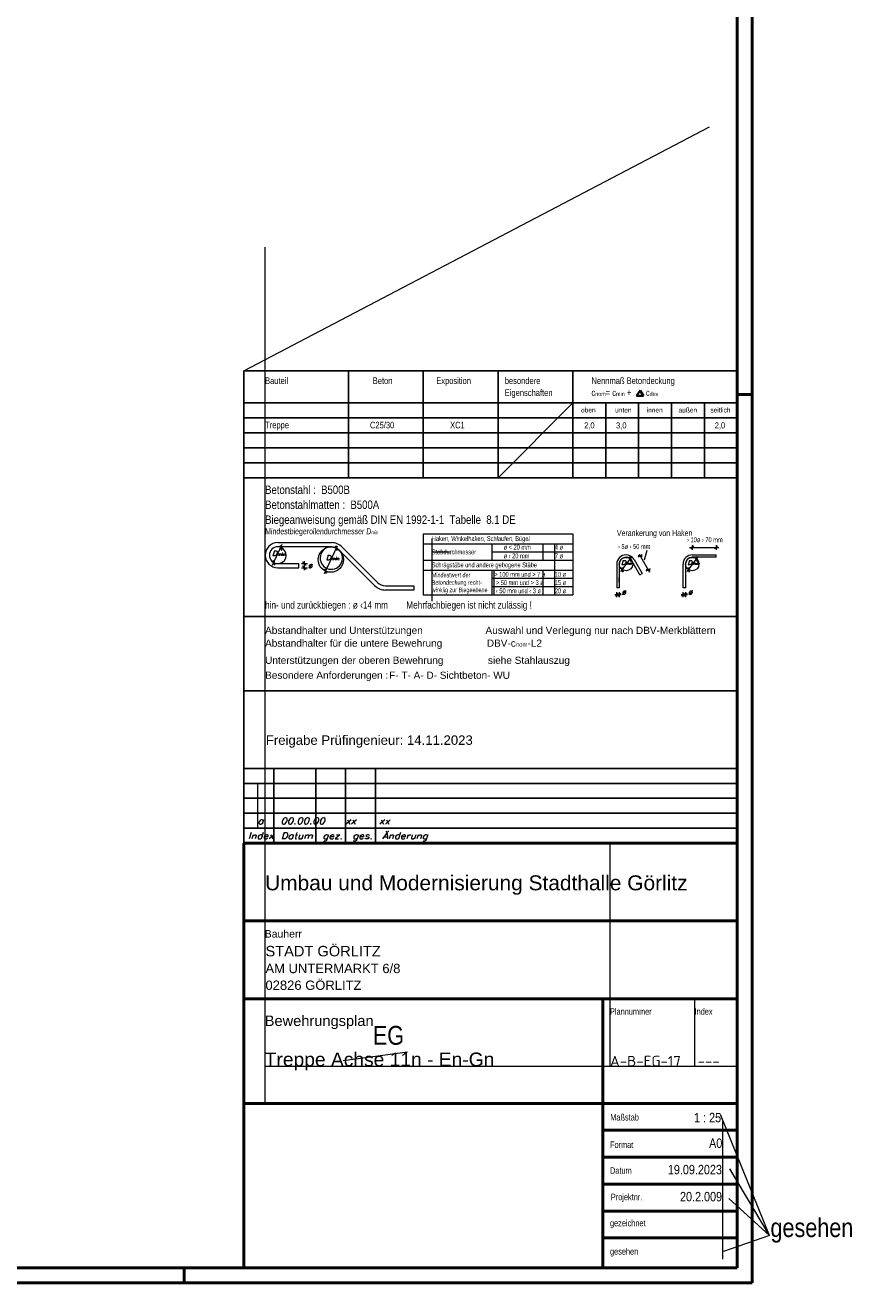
# Model space of a CAD drawing. Header units: millimetres. Extents: x 0 to 30.7, y 0 to 21.
# Tile 14 of 16: x 23.6 to 30.7, y 0 to 10.5. Entities that reach past the tile are written whole.
import ezdxf
from ezdxf.enums import TextEntityAlignment as Align

# ---------------------------------------------------------------- set-up
doc = ezdxf.new("R2010")
doc.units = ezdxf.units.MM
doc.styles.add('Arial', font='arial.ttf')
doc.styles.add('Arial Narrow', font='ARIALN.TTF')
doc.styles.add('isocp', font='isocp', dxfattribs={"width": 1.1})
doc.styles.add('Italic', font='Italic', dxfattribs={"width": 1.15})
doc.styles.add('msoutlook', font='msoutlook', dxfattribs={"width": 0.7, "oblique": 1.570796})

msp = doc.modelspace()

# ---------------------------------------------------------------- linework, layer by layer
at = {"color": 4, "linetype": 'Continuous', "lineweight": 50}
for p, q in [((29.725, 0), (29.725, 21.025)), ((29.6, 0.125), (29.6, 20.9)), ((29.725, 7.425), (29.6, 7.425)), ((25.475, 0.125), (25.475, 3.675)), ((25.475, 3.675), (29.6, 3.675)), ((29.6, 3.675), (29.6, 0.875)), ((25.475, 3.025), (29.6, 3.025)), ((29.6, 2.5), (29.6, 2.375)), ((29.6, 2.375), (25.475, 2.375)), ((28.475, 2.375), (28.475, 0.125)), ((25.475, 1.5), (29.6, 1.5)), ((29.6, 1.275), (28.475, 1.275)), ((29.6, 1.05), (28.475, 1.05)), ((29.6, 0.875), (29.6, 0.125)), ((29.6, 0.825), (28.475, 0.825)), ((29.6, 0.6), (28.475, 0.6)), ((29.6, 0.375), (28.475, 0.375)), ((0.5, 0.125), (29.6, 0.125)), ((24.975, 0), (24.975, 0.125)), ((29.6, 0.125), (25.475, 0.125)), ((0, 0), (29.725, 0))]:
    msp.add_line(p, q, dxfattribs=at)
at = {"color": 3, "linetype": 'Continuous', "lineweight": 25}
for p, q in [((29.6, 7.624), (29.6, 9.724)), ((25.475, 6.73), (25.475, 7.624)), ((25.475, 7.624), (29.6, 7.624)), ((26.35, 7.624), (26.35, 6.73)), ((26.975, 7.624), (26.975, 6.73)), ((27.6, 7.624), (27.6, 6.73)), ((28.225, 7.624), (28.225, 6.73)), ((29.6, 7.624), (29.6, 6.73)), ((25.475, 7.355), (29.6, 7.355)), ((28.5, 7.355), (28.5, 6.73)), ((28.775, 7.355), (28.775, 6.73)), ((29.05, 7.355), (29.05, 6.73)), ((29.325, 7.355), (29.325, 6.73)), ((29.6, 7.355), (29.6, 6.73)), ((25.475, 7.23), (29.6, 7.23)), ((25.475, 7.105), (29.6, 7.105)), ((25.475, 6.98), (29.6, 6.98)), ((25.475, 6.855), (29.6, 6.855)), ((25.475, 6.73), (25.475, 4.232)), ((25.475, 6.73), (29.6, 6.73)), ((29.6, 4.232), (29.6, 6.73)), ((25.793, 6.122), (25.779, 6.162)), ((26.256, 6.122), (26.241, 6.161)), ((29.212, 6.135), (29.236, 6.159)), ((29.411, 6.135), (29.435, 6.159)), ((25.718, 6.039), (25.732, 5.999)), ((25.996, 5.997), (25.966, 6.027)), ((28.699, 6.07), (28.714, 6.03)), ((28.772, 6.08), (28.804, 6.071)), ((29.254, 6.07), (29.268, 6.03)), ((25.996, 5.962), (25.966, 5.992)), ((26.151, 5.969), (26.165, 5.929)), ((28.633, 5.98), (28.647, 5.94)), ((28.838, 5.963), (28.871, 5.954)), ((29.187, 5.98), (29.202, 5.94)), ((28.605, 5.764), (28.581, 5.74)), ((28.602, 5.74), (28.626, 5.764)), ((29.159, 5.764), (29.135, 5.74)), ((29.156, 5.74), (29.18, 5.764)), ((25.475, 5.569), (29.6, 5.569)), ((25.475, 4.949), (29.6, 4.949)), ((25.475, 3.675), (25.475, 4.3)), ((29.6, 4.3), (25.475, 4.3)), ((25.725, 3.675), (25.725, 4.3)), ((26.075, 3.675), (26.075, 4.3)), ((26.325, 3.675), (26.325, 4.3)), ((26.575, 3.675), (26.575, 4.3)), ((29.6, 3.675), (29.6, 4.3)), ((25.475, 4.175), (29.6, 4.175)), ((25.475, 4.05), (29.6, 4.05)), ((25.475, 3.925), (29.6, 3.925)), ((25.475, 3.8), (29.6, 3.8))]:
    msp.add_line(p, q, dxfattribs=at)
at = {"color": 9, "linetype": 'Continuous', "lineweight": 0}
for p, q in [((25.475, 7.624), (29.368, 9.663)), ((25.652, 3.675), (25.652, 8.658)), ((27.6, 6.73), (28.225, 7.355)), ((27.045, 6.222), (27.045, 6.178)), ((27.045, 6.178), (27.045, 6.041)), ((27.045, 6.11), (27.195, 6.11)), ((28.074, 5.752), (28.074, 6.178)), ((27.045, 6.041), (27.045, 5.699)), ((27.568, 5.752), (27.568, 5.958)), ((25.588, 4.175), (25.588, 3.8)), ((25.652, 1.5), (25.652, 3.675)), ((28.536, 3.675), (28.536, 1.81)), ((29.243, 2.375), (29.243, 1.81)), ((26.842, 1.928), (26.305, 1.856)), ((25.649, 1.81), (29.6, 1.81)), ((29.87, 0.396), (29.461, 1.407)), ((29.476, 1.348), (29.476, 0.197)), ((29.87, 0.396), (29.539, 0.953)), ((29.87, 0.396), (29.53, 0.704)), ((29.87, 0.396), (29.484, 0.263))]:
    msp.add_line(p, q, dxfattribs=at)
at = {"color": 2, "linetype": 'Continuous', "lineweight": 35}
for p, q in [((28.758, 7.413), (28.787, 7.46)), ((28.816, 7.413), (28.758, 7.413)), ((28.787, 7.46), (28.816, 7.413))]:
    msp.add_line(p, q, dxfattribs=at)
at = {"color": 5, "linetype": 'Continuous', "lineweight": 18}
for p, q in [((26.975, 6.261), (26.975, 5.752)), ((26.975, 6.261), (28.225, 6.261)), ((28.225, 6.261), (28.225, 5.752)), ((25.715, 6), (25.796, 6.173)), ((25.758, 6.187), (26.206, 6.187)), ((26.206, 6.152), (25.758, 6.152)), ((26.149, 5.928), (26.257, 6.16)), ((26.568, 5.829), (26.272, 6.125)), ((26.593, 5.853), (26.297, 6.149)), ((26.975, 6.178), (28.225, 6.178)), ((27.549, 6.178), (27.549, 6.041)), ((27.549, 6.11), (28.225, 6.11)), ((27.975, 6.178), (27.975, 6.041)), ((28.824, 6.043), (28.847, 6.123)), ((29.202, 6.147), (29.447, 6.147)), ((29.224, 6.167), (29.224, 6.127)), ((29.423, 6.167), (29.423, 6.127)), ((25.758, 6.012), (25.933, 6.012)), ((25.933, 5.977), (25.933, 6.012)), ((25.956, 6.012), (26.006, 6.012)), ((25.981, 5.957), (25.981, 6.032)), ((26.975, 6.041), (28.225, 6.041)), ((28.593, 6.008), (28.593, 5.809)), ((28.614, 6.008), (28.614, 5.809)), ((28.628, 5.945), (28.721, 6.071)), ((28.786, 5.919), (28.719, 6.036)), ((28.737, 6.047), (28.804, 5.93)), ((28.805, 6.085), (28.771, 6.066)), ((28.779, 6.092), (28.865, 5.94)), ((29.147, 5.809), (29.147, 6.008)), ((29.168, 6.008), (29.168, 5.809)), ((29.182, 5.945), (29.275, 6.071)), ((29.224, 6.086), (29.423, 6.086)), ((29.423, 6.065), (29.224, 6.065)), ((29.423, 6.065), (29.423, 6.086)), ((25.758, 5.977), (25.933, 5.977)), ((25.956, 5.977), (26.006, 5.977)), ((26.975, 5.958), (28.225, 5.958)), ((27.549, 5.958), (27.549, 5.752)), ((27.549, 5.89), (28.225, 5.89)), ((27.975, 5.958), (27.975, 5.752)), ((28.614, 5.856), (28.614, 5.896)), ((28.786, 5.919), (28.804, 5.93)), ((28.872, 5.969), (28.837, 5.949)), ((26.659, 5.826), (26.895, 5.826)), ((26.895, 5.791), (26.659, 5.791)), ((26.895, 5.826), (26.895, 5.791)), ((27.549, 5.821), (28.225, 5.821)), ((28.614, 5.809), (28.593, 5.809)), ((29.168, 5.809), (29.147, 5.809)), ((26.975, 5.752), (28.225, 5.752)), ((28.63, 5.752), (28.577, 5.752)), ((28.593, 5.732), (28.593, 5.772)), ((28.614, 5.772), (28.614, 5.732)), ((29.184, 5.752), (29.131, 5.752)), ((29.147, 5.732), (29.147, 5.772)), ((29.168, 5.772), (29.168, 5.732))]:
    msp.add_line(p, q, dxfattribs=at)
for centre, radius in [((26.201, 6.045), 0.106), ((28.67, 6.008), 0.056), ((29.224, 6.008), 0.056)]:
    msp.add_circle(centre, radius, dxfattribs=at)
for centre, radius, start, end in [((25.758, 6.082), 0.105, 90, 270), ((25.758, 6.082), 0.0703, 90, 180), ((25.758, 6.082), 0.0703, 270, 119.6747), ((26.206, 6.058), 0.129, 45, 90), ((26.206, 6.058), 0.0938, 44.9998, 90), ((25.758, 6.082), 0.0703, 180, 270), ((28.67, 6.008), 0.0773, 90, 180), ((28.67, 6.008), 0.0563, 90, 180), ((28.67, 6.008), 0.0772, 29.6747, 90), ((28.67, 6.008), 0.0563, 29.6746, 90), ((29.224, 6.008), 0.0773, 90, 180), ((29.224, 6.008), 0.0563, 90, 180), ((26.659, 5.92), 0.129, 225, 270), ((26.659, 5.92), 0.0937, 225.0002, 270)]:
    msp.add_arc(centre, radius, start, end, dxfattribs=at)
at = {"color": 9, "linetype": 'Continuous', "lineweight": 0}
msp.add_arc((26.206, 6.058), 0.0938, 90, 44.9998, dxfattribs=at)

# ---------------------------------------------------------------- texts
at = {"color": 2, "lineweight": 35}
for s, height, style, p in [('Bauteil', 0.055, 'Arial Narrow', (25.652, 7.513)), ('Exposition', 0.055, 'Arial Narrow', (27.083, 7.513)), ('besondere', 0.055, 'Arial Narrow', (27.656, 7.513)), ('Nennmaß Betondeckung', 0.055, 'Arial Narrow', (28.381, 7.513)), ('Beton', 0.055, 'Arial Narrow', (26.552, 7.513)), ('Eigenschaften', 0.055, 'Arial Narrow', (27.656, 7.413)), ('Treppe', 0.055, 'Arial Narrow', (25.652, 7.143)), ('C25/30', 0.055, 'Arial Narrow', (26.529, 7.142)), ('XC1', 0.055, 'Arial Narrow', (27.199, 7.142)), ('2,0', 0.05, 'Arial Narrow', (28.32, 7.142)), ('3,0', 0.05, 'Arial Narrow', (28.587, 7.142)), ('2,0', 0.05, 'Arial Narrow', (29.412, 7.142)), ('Betonstahl :  B500B', 0.07, 'Arial Narrow', (25.652, 6.594)), ('Betonstahlmatten :  B500A', 0.07, 'Arial Narrow', (25.652, 6.469)), ('Biegeanweisung gemäß DIN EN 1992-1-1  Tabelle  8.1 DE', 0.07, 'Arial Narrow', (25.652, 6.344)), ('hin- und zurückbiegen : ø ‹14 mm        Mehrfachbiegen ist nicht zulässig !', 0.06, 'Arial Narrow', (25.652, 5.636)), ('Abstandhalter und Unterstützungen', 0.06, 'Arial', (25.652, 5.424)), ('Auswahl und Verlegung nur nach DBV-Merkblättern', 0.06, 'Arial', (27.495, 5.424)), ('Unterstützungen der oberen Bewehrung                siehe Stahlauszug', 0.06, 'Arial', (25.652, 5.174)), ('Besondere Anforderungen :', 0.06, 'Arial', (25.652, 5.049)), ('Umbau und Modernisierung Stadthalle Görlitz', 0.125, 'Arial', (25.652, 3.281)), ('STADT GÖRLITZ', 0.0875, 'Arial', (25.655, 2.729)), ('AM UNTERMARKT 6/8', 0.07775, 'Arial', (25.655, 2.589)), ('02826 GÖRLITZ', 0.07775, 'Arial', (25.655, 2.449)), ('Bewehrungsplan', 0.0875, 'Arial', (25.649, 2.147))]:
    msp.add_text(s, height=height, dxfattribs=dict(at, style=style)).set_placement(p)
at = {"color": 3, "lineweight": 25}
for s, height, style, p in [('oben', 0.04, 'Arial Narrow', (28.294, 7.275)), ('unten', 0.04, 'Arial Narrow', (28.579, 7.275)), ('innen', 0.04, 'Arial Narrow', (28.843, 7.275)), ('außen', 0.04, 'Arial Narrow', (29.109, 7.275)), ('seitlich', 0.04, 'Arial Narrow', (29.376, 7.275)), ('Freigabe Prüfingenieur: 14.11.2023', 0.07875, 'Arial', (25.658, 4.497)), ('Bauherr', 0.0625, 'Arial', (25.649, 2.886)), ('Plannummer', 0.0537, 'Arial Narrow', (28.536, 2.241)), ('Index', 0.0537, 'Arial Narrow', (29.243, 2.241)), ('Maßstab', 0.0537, 'Arial Narrow', (28.538, 1.357)), ('Format', 0.0537, 'Arial Narrow', (28.536, 1.128)), ('Datum', 0.0537, 'Arial Narrow', (28.536, 0.912)), ('Projektnr.', 0.0537, 'Arial Narrow', (28.543, 0.691)), ('gezeichnet', 0.0537, 'Arial Narrow', (28.536, 0.473)), ('gesehen', 0.0537, 'Arial Narrow', (28.536, 0.236))]:
    msp.add_text(s, height=height, dxfattribs=dict(at, style=style)).set_placement(p)
at = {"color": 3, "lineweight": 25, "style": 'msoutlook', "oblique": 1.5708, "width": 0.7}
for s, height, p in [('Haken, Winkelhaken, Schlaufen, Bügel', 0.0405, (27.045, 6.201)), ('Verankerung von Haken', 0.05, (28.593, 6.242)), ('Stabdurchmesser', 0.0405, (27.045, 6.089)), ('ø < 20 mm', 0.0405, (27.646, 6.129)), ('4 ø', 0.0405, (28.074, 6.129)), ('Schrägstäbe und andere gebogene Stäbe', 0.0405, (27.045, 5.981)), ('ø › 20 mm', 0.0405, (27.646, 6.056)), ('7 ø', 0.0405, (28.074, 6.056)), ('Mindestwert der', 0.03875, (27.045, 5.897)), ('> 100 mm und > 7 ø', 0.0405, (27.568, 5.902)), ('10 ø', 0.0405, (28.074, 5.902)), ('winklig zur Biegeebene', 0.03875, (27.045, 5.773)), ('Betondeckung recht-', 0.03875, (27.045, 5.835)), (' > 50 mm und > 3 ø', 0.0405, (27.568, 5.833)), (' ‹ 50 mm und ‹ 3 ø', 0.0405, (27.568, 5.764)), ('20 ø', 0.0405, (28.074, 5.764)), ('15 ø', 0.0405, (28.074, 5.833))]:
    msp.add_text(s, height=height, dxfattribs=at).set_placement(p)
for s, p in [('› 10ø › 70 mm', (29.18, 6.211)), ('› 5ø › 50 mm', (28.602, 6.155))]:
    msp.add_text(s, height=0.0405, dxfattribs=at).set_placement(p, align=Align.MIDDLE_LEFT)
at = {"color": 3, "lineweight": 25, "style": 'Italic', "width": 1.15}
for p in [(26.01, 5.997), (28.633, 5.776), (29.188, 5.776)]:
    msp.add_text('ø', height=0.0405, dxfattribs=at).set_placement(p, align=Align.MIDDLE_LEFT)
at = {"color": 9, "lineweight": 0}
for s, height, style, p in [('F- T- A- D- Sichtbeton- WU', 0.06, 'Arial', (26.689, 5.049)), ('EG', 0.1575, 'Arial Narrow', (26.553, 1.99)), ('gesehen', 0.1575, 'Arial Narrow', (29.878, 0.383))]:
    msp.add_text(s, height=height, dxfattribs=dict(at, style=style)).set_placement(p)
at = {"color": 9, "lineweight": 0, "style": 'Italic', "width": 1.15}
msp.add_text('a   00.00.00   xx    xx', height=0.05375, dxfattribs=at).set_placement((25.588, 3.834))
at = {"color": 3, "lineweight": 25, "width": 1.15}
for s, height, style, p in [('Index', 0.0537, 'Italic', (25.509, 3.71)), ('Datum', 0.0537, 'Italic', (25.783, 3.71)), ('gez.', 0.0537, 'Italic', (26.131, 3.71)), ('ges.', 0.0537, 'Italic', (26.381, 3.71)), ('Änderung', 0.0537, 'Italic', (26.631, 3.71)), ('A-B-EG-17', 0.0875, 'isocp', (28.536, 1.81)), ('---', 0.0875, 'isocp', (29.269, 1.81))]:
    msp.add_text(s, height=height, dxfattribs=dict(at, style=style)).set_placement(p)
at = {"color": 4, "lineweight": 50, "style": 'Arial'}
msp.add_text('Treppe Achse 11n - En-Gn', height=0.115, dxfattribs=at).set_placement((25.649, 1.81))
at = {"color": 2, "lineweight": 35, "style": 'Arial Narrow'}
for s, p in [('1 : 25', (29.465, 1.342)), ('A0', (29.475, 1.128)), ('19.09.2023', (29.472, 0.907)), ('20.2.009', (29.473, 0.681))]:
    msp.add_text(s, height=0.0788, dxfattribs=at).set_placement(p, align=Align.RIGHT)
at = {"color": 2, "lineweight": 35, "attachment_point": 7, "line_spacing_factor": 0.9}
for s, insert, char_height, style in [('c{\\A1;\\H.6x;\\S^ nom;}= c{\\A1;\\H.6x;\\S^ min;} +       c{\\A1;\\H.6x;\\S^ dev;}', (28.381, 7.413), 0.055, 'Arial Narrow'), ('Abstandhalter für die untere Bewehrung                DBV-c{\\A1;\\H.6x;\\S^ nom;}-L2', (25.652, 5.299), 0.06, 'Arial')]:
    msp.add_mtext(s, dxfattribs=dict(at, insert=insert, char_height=char_height, style=style))
at = {"color": 3, "lineweight": 25, "line_spacing_factor": 0.9}
for s, insert, char_height, attachment_point, style in [('Mindestbiegerollendurchmesser D{\\A1;\\H.6x;\\S^ min;}', (25.652, 6.242), 0.05, 7, 'msoutlook'), ('D{\\A1;\\H.6x;\\S^ min;}', (25.765, 6.118), 0.0405, 2, 'Italic'), ('D{\\A1;\\H.6x;\\S^ min;}', (26.215, 6.081), 0.0405, 2, 'Italic'), ('D{\\A1;\\H.6x;\\S^ min;}', (28.679, 6.039), 0.0375, 2, 'Italic'), ('D{\\A1;\\H.6x;\\S^ min;}', (29.233, 6.039), 0.0375, 2, 'Italic')]:
    msp.add_mtext(s, dxfattribs=dict(at, insert=insert, char_height=char_height, attachment_point=attachment_point, style=style))

doc.saveas('drawing.dxf')
